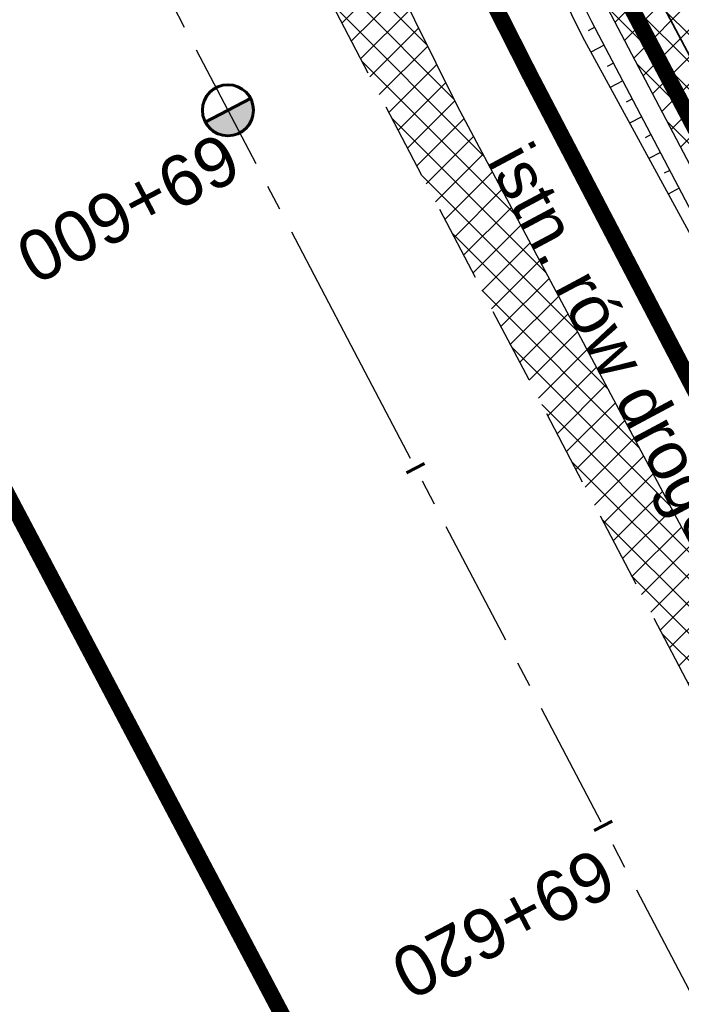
# Model space of a CAD drawing. Header units: metres. Extents: x 7529682 to 7533711, y 5721195 to 5727842.
# Tile 92 of 232: x 7531156 to 7531172, y 5725016 to 5725040. Entities that reach past the tile are written whole.
import ezdxf

# ---------------------------------------------------------------- set-up
doc = ezdxf.new("R2010")
doc.units = ezdxf.units.M
for name, pattern in [('817-dzialki-09-05-04$0$HIDDEN', [0.375, 0.25, -0.125]), ('ACAD_ISO05W100', [33, 24, -3, 0, -3, 0, -3]), ('CENTER', [50.800000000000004, 31.75, -6.35, 6.35, -6.35]), ('CENTER2', [28.575000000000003, 19.05, -3.175, 3.175, -3.175]), ('HIDDEN', [9.524999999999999, 6.35, -3.175])]:
    doc.linetypes.add(name, pattern=pattern)
for name, color, linetype in [('C-DROGI-SYTUACJA', 7, 'Continuous'), ('C-DROGI-SYTUACJA-ETYKIETY', 7, 'Continuous'), ('D-hatch-pobocza', 131, 'Continuous'), ('D-pobocza', 60, 'Continuous'), ('D-rowy', 160, 'Continuous'), ('D-skarpa', 2, 'Continuous'), ('D-skarpa-kreskowanie', 2, 'Continuous')]:
    doc.layers.add(name, color=color, linetype=linetype)
doc.layers.add('D-hatch-ciag-pieszo-rowerowy', color=7, linetype='Continuous', lineweight=13, true_color=0xff9f80)
doc.layers.add('D-LR-etap-III', color=7, linetype='817-dzialki-09-05-04$0$HIDDEN', lineweight=50, true_color=0x00008f)
for name, color, linetype, lineweight in [('D-krawędzie', 3, 'Continuous', 30), ('D-obrzeża', 2, 'Continuous', 30), ('D-opisy', 2, 'Continuous', 30), ('D-oś', 10, 'CENTER', 30), ('D-pas-drogowy', 7, 'ACAD_ISO05W100', 50)]:
    doc.layers.add(name, color=color, linetype=linetype, lineweight=lineweight)
doc.styles.get("Standard").update_dxf_attribs({"font": 'arial.ttf'})
pattern_1 = [(45, (0, 0), (-0.3367596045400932, 0.3367596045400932), []), (135, (0, 0), (-0.3367596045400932, -0.3367596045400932), [])]

# ---------------------------------------------------------------- blocks, each defined once
blk = doc.blocks.new('kilometraz')
at = {"linetype": 'ByBlock', "lineweight": -2}
blk.add_hatch(color=0, dxfattribs=at).paths.add_polyline_path([(0, -0.28125, 0.4142135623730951), (0.28125, 0, 0.4142135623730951), (0, 0.28125)])
at = {"color": 0, "linetype": 'ByBlock', "lineweight": -2}
blk.add_line((0, 0.28125), (0, -0.28125), dxfattribs=at)
blk.add_circle((0, 0), 0.28125, dxfattribs=at)
blk = doc.blocks.new('AeccTickLine')
at = {"color": 0, "linetype": 'ByBlock', "lineweight": -2}
blk.add_line((0, 1), (-3.673819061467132e-16, -1), dxfattribs=at)

msp = doc.modelspace()

# ---------------------------------------------------------------- hatches: boundary and pattern name
at = {"layer": 'D-hatch-ciag-pieszo-rowerowy'}
h = msp.add_hatch(dxfattribs=at)
h.set_pattern_fill('ANSI37', color=256, scale=0.15, style=0)
h.set_pattern_definition(pattern_1)
h.paths.add_polyline_path([(7531169.100428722, 5725048.502816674), (7531168.869388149, 5725049.591883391), (7531167.638483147, 5725049.370742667), (7531167.914945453, 5725048.067569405, 0.06878949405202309), (7531170.704411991, 5725040.339745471), (7531173.776119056, 5725034.493482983), (7531174.890413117, 5725035.063838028), (7531171.889509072, 5725040.775727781, -0.06878254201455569)])
h.paths.add_polyline_path([(7531170.288801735, 5725048.924442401), (7531170.100293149, 5725049.813024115), (7531168.869388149, 5725049.591883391), (7531169.100428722, 5725048.502816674, 0.0687825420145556), (7531171.889509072, 5725040.775727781), (7531174.890413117, 5725035.063838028), (7531176.001662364, 5725035.632634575), (7531173.078268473, 5725041.196618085, -0.06878949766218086)])
at = {"layer": 'D-hatch-pobocza'}
h = msp.add_hatch(dxfattribs=at)
h.set_pattern_fill('ANSI37', color=256, scale=0.15, style=0)
h.set_pattern_definition(pattern_1)
h.paths.add_polyline_path([(7531224.12, 5724929.62), (7531213.15, 5724949.98), (7531200.73, 5724973.91), (7531188.83, 5724996.41), (7531176.889999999, 5725019.33), (7531166.91, 5725038.07), (7531158.980160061, 5725054.059290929), (7531158.14196267, 5725051.386259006), (7531167.380094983, 5725033.766927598), (7531197.164745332, 5724976.987689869), (7531228.151004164, 5724918.034426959), (7531253.152837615, 5724870.491119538), (7531286.7961686, 5724806.653565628), (7531296.234606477, 5724788.675232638), (7531298.77605959, 5724787.517560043), (7531278.139999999, 5724826.49), (7531263.88, 5724853.83), (7531259.009999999, 5724862.85), (7531247.509999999, 5724884.88), (7531235.21, 5724908.21)])

# ---------------------------------------------------------------- linework, layer by layer
at = {"layer": 'C-DROGI-SYTUACJA', "color": 10, "linetype": 'CENTER2', "lineweight": 35, "ltscale": 0.2}
msp.add_lwpolyline([(7531154.313313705, 5725078.4002911, -0.06893621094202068), (7531156.868938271, 5725074.829562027), (7531166.993104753, 5725055.549823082, -0.06873154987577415), (7531168.47910387, 5725051.431584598), (7531169.100428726, 5725048.502816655, 0.0687825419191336), (7531171.889509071, 5725040.775727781), (7531203.620916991, 5724980.378493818), (7531234.800499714, 5724921.534907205), (7531259.930515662, 5724874.055069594), (7531293.333031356, 5724810.085976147), (7531313.159872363, 5724772.033203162), (7531341.528881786, 5724719.923105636, -0.009023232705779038), (7531346.533284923, 5724710.322073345), (7531363.734853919, 5724675.815312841), (7531380.064961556, 5724644.822693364), (7531398.584264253, 5724609.362510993), (7531424.896642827, 5724559.228182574), (7531446.141834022, 5724518.960513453), (7531474.815809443, 5724464.451899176), (7531498.201389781, 5724419.897359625)], format="xyb", dxfattribs=at)
at = {"layer": 'D-krawędzie', "linetype": 'HIDDEN', "ltscale": 0.3, "flags": 128}
msp.add_lwpolyline([(7530572.009999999, 5726166.06), (7530620.380949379, 5726072.761487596), (7530641.555222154, 5726032.007915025), (7530660.960861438, 5725995.070069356), (7530689.128213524, 5725941.540167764), (7530707.335918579, 5725907.031820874), (7530725.255781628, 5725873.092686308), (7530743.969545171, 5725837.653904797), (7530770.526708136, 5725787.119408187), (7530787.864146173, 5725754.266918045), (7530809.897571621, 5725712.541613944), (7530824.739035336, 5725684.389287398), (7530840.856259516, 5725653.693092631), (7530860.675070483, 5725616.154465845), (7530865.283000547, 5725607.394015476), (7530878.050274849, 5725583.079962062), (7530918.171722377, 5725507.178125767), (7530950.162943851, 5725446.305402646), (7530993.419108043, 5725364.264712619), (7531022.766433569, 5725308.719304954), (7531053.80955549, 5725249.872416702), (7531081.165622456, 5725197.874670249), (7531103.902359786, 5725154.540603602), (7531128.123220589, 5725108.448161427), (7531149.3, 5725068.249999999), (7531167.380094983, 5725033.766927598), (7531197.164745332, 5724976.987689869), (7531228.151004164, 5724918.034426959), (7531253.152837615, 5724870.491119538), (7531286.7961686, 5724806.653565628), (7531306.739858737, 5724768.664832), (7531335.094443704, 5724714.652299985), (7531357.3191504, 5724672.438740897), (7531373.644908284, 5724641.454376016), (7531392.161870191, 5724605.998675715), (7531418.480331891, 5724555.852756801), (7531439.726902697, 5724515.582472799), (7531468.399107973, 5724461.077223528), (7531491.782023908, 5724416.527754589), (7531531.990296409, 5724339.832565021), (7531557.226635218, 5724291.658956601), (7531569.851546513, 5724267.577443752), (7531591.375556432, 5724226.547822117), (7531610.003879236, 5724191.103071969), (7531616.882991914, 5724177.998849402), (7531629.984986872, 5724153.025496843), (7531641.006768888, 5724132.021778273), (7531664.906257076, 5724087.616922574), (7531677.64401952, 5724064.785715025), (7531683.112433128, 5724054.988140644), (7531686.752875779, 5724048.180044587), (7531695.447538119, 5724031.696667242), (7531703.748818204, 5724015.917210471), (7531709.214143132, 5724005.513965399), (7531719.388607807, 5723986.14687362), (7531726.295217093, 5723973.000144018), (7531732.740794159, 5723960.735633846), (7531735.13, 5723956.19)], dxfattribs=at)
at = {"layer": 'D-LR-etap-III', "ltscale": 10, "flags": 128}
msp.add_lwpolyline([(7531750.474471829, 5723895.103125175, 0.4, 0.4, 0), (7531750.505, 5723895.13, 0.4, 0.4, 0), (7531682.71, 5724022.92, 0.4, 0.4, 0), (7531619.177023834, 5724147.203692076, 0.4, 0.4, 0), (7531592.308960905, 5724198.48863389, 0.4, 0.4, 0), (7531553.263875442, 5724272.918564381, 0.4, 0.4, 0), (7531504.019999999, 5724366.79, 0.4, 0.4, 0), (7531482.09, 5724407.62, 0.4, 0.4, 0), (7531412.350402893, 5724541.182759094, 0.4, 0.4, 0), (7531388.463669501, 5724586.929768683, 0.4, 0.4, 0), (7531345.12, 5724669.94, 0.4, 0.4, 0), (7531127.66, 5725081.67, 0.4, 0.4, 0), (7531059.253139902, 5725211.040795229, 0.4, 0.4, 0), (7531008.007244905, 5725307.953830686, 0.4, 0.4, 0), (7530964.181635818, 5725390.835555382, 0.4, 0.4, 0), (7530914.557354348, 5725484.683561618, 0.4, 0.4, 0), (7530865.243241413, 5725577.493975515, 0.4, 0.4, 0), (7530840.085257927, 5725624.058651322, 0.4, 0.4, 0), (7530802.559525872, 5725694.924584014, 0.4, 0.4, 0), (7530755.54, 5725787.51, 0.4, 0.4, 0), (7530708.717810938, 5725876.303221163, 0.4, 0.4, 0), (7530695.12, 5725902.09, 0.4, 0.4, 0), (7530642.91397006, 5726001.07839487, 0.4, 0.4, 0), (7530634.934723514, 5726016.146615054, 0.4, 0.4, 0), (7530610.820000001, 5726061.929999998, 0.4, 0.4, 0), (7530610.820000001, 5726061.929999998, 0.4, 0.4, 0), (7530607.21, 5726063.51, 0.4, 0.4, 0), (7530597.42, 5726080.68, 0.4, 0.4, 0), (7530591.16, 5726088.44, 0.4, 0.4, 0), (7530581.28, 5726107.21, 0.4, 0.4, 0), (7530571.29, 5726130.56, 0.4, 0.4, 0), (7530549.554994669, 5726171.527317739, 0.4, 0.4, 0), (7530531.014309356, 5726206.473807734, 0.4, 0.4, 0), (7530516.461208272, 5726236.016618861, 0.4, 0.4, 0), (7530500.798929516, 5726266.141265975, 0.4, 0.4, 0), (7530491.349999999, 5726283.94, 0.4, 0.4, 0), (7530482.4, 5726303.41, 0.4, 0.4, 0), (7530482.4, 5726303.41, 0.4, 0.4, 0), (7530450.41, 5726357.28, 0.4, 0.4, 0), (7530397.759396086, 5726458.499907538, 0.4, 0.4, 0), (7530334.707815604, 5726583.664702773, 0.4, 0.4, 0), (7530303.939274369, 5726645.167943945, 0.4, 0.4, 0), (7530300.509779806, 5726651.777515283, 0.4, 0.4, 0), (7530289.213532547, 5726671.966724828, 0.4, 0.4, 0), (7530281.54, 5726685.57, 0.4, 0.4, 0), (7530261.37085633, 5726724.163374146, 0.4, 0.4, 0), (7530254.03, 5726738.21, 0.4, 0.4, 0), (7530197.219999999, 5726845.06, 0.4, 0.4, 0), (7530194.71, 5726849.15, 0.4, 0.4, 0), (7530195.92, 5726850.75, 0.4, 0.4, 0), (7530170.546669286, 5726892.961489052, 0.4, 0.4, 0), (7530143.174718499, 5726945.065838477, 0.4, 0.4, 0), (7530105.059999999, 5727018.32, 0.4, 0.4, 0), (7530100.059999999, 5727027.16, 0.4, 0.4, 0), (7530062.318670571, 5727099.625398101, 0.4, 0.4, 0), (7530015.378537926, 5727189.420463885, 0.4, 0.4, 0), (7529983.207960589, 5727250.206596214, 0.4, 0.4, 0), (7529953.284293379, 5727306.74720398, 0.4, 0.4, 0), (7529900.67053443, 5727406.15903814, 0.4, 0.4, 0), (7529890.630239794, 5727425.131178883, 0.4, 0.4, 0), (7529875.155383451, 5727454.426350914, 0.4, 0.4, 0), (7529857.560096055, 5727487.787346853, 0.4, 0.4, 0), (7529835.194401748, 5727530.19312405, 0.4, 0.4, 0), (7529811.740544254, 5727574.662079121, 0.4, 0.4, 0), (7529792.101859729, 5727611.922638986, 0.4, 0.4, 0), (7529768.066117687, 5727657.469613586, 0.4, 0.4, 0), (7529755.210566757, 5727682.131373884, 0.4, 0.4, 0), (7529753.309999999, 5727681.13, 0.4, 0.4, 0), (7529739.21, 5727707.77, 0.4, 0.4, 0), (7529735.394745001, 5727711.251990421, 0.4, 0.4, 0), (7529725.42, 5727730.2, 0.4, 0.4, 0), (7529723.55, 5727729.88, 0.4, 0.4, 0), (7529695.566668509, 5727782.932080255, 0.4, 0.4, 0), (7529717.67971874, 5727794.024357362, 0.4, 0.4, 0), (7529736.274870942, 5727758.647400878, 0.4, 0.4, 0), (7529736.274870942, 5727758.647400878, 0.4, 0.4, 0), (7529744.511003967, 5727750.406106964, 0.4, 0.4, 0), (7529744.511003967, 5727750.406106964, 0.4, 0.4, 0), (7529750.282568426, 5727738.549848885, 0.4, 0.4, 0), (7529777.108510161, 5727687.569424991, 0.4, 0.4, 0), (7529796.51537536, 5727651.329932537, 0.4, 0.4, 0), (7529814.937945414, 5727616.793170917, 0.4, 0.4, 0), (7529839.006722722, 5727572.303976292, 0.4, 0.4, 0), (7529860.617626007, 5727532.509108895, 0.4, 0.4, 0), (7529882.348967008, 5727491.504261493, 0.4, 0.4, 0), (7529904.865139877, 5727449.096370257, 0.4, 0.4, 0), (7529920.747384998, 5727418.884773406, 0.4, 0.4, 0), (7529946.676504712, 5727368.547487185, 0.4, 0.4, 0), (7529972.024701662, 5727320.573310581, 0.4, 0.4, 0), (7529987.740014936, 5727290.153392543, 0.4, 0.4, 0), (7529996.497385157, 5727273.661630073, 0.4, 0.4, 0), (7530017.541471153, 5727234.202689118, 0.4, 0.4, 0), (7530033.053657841, 5727204.864166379, 0.4, 0.4, 0), (7530051.622983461, 5727170.222745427, 0.4, 0.4, 0), (7530069.276612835, 5727137.015751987, 0.4, 0.4, 0), (7530089.385386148, 5727097.533639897, 0.4, 0.4, 0), (7530109.712512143, 5727060.746615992, 0.4, 0.4, 0), (7530136.769722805, 5727011.640131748, 0.4, 0.4, 0), (7530162.446686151, 5726962.743777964, 0.4, 0.4, 0), (7530187.674104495, 5726916.992101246, 0.4, 0.4, 0), (7530207.820739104, 5726879.335323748, 0.4, 0.4, 0), (7530230.625609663, 5726834.518686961, 0.4, 0.4, 0), (7530262.288093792, 5726776.61832811, 0.4, 0.4, 0), (7530277.509672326, 5726760.213143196, 0.4, 0.4, 0), (7530286.036865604, 5726744.106684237, 0.4, 0.4, 0), (7530288.097472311, 5726735.884066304, 0.4, 0.4, 0), (7530290.393870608, 5726725.046963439, 0.4, 0.4, 0), (7530296.17664807, 5726713.582980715, 0.4, 0.4, 0), (7530302.726195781, 5726701.18226779, 0.4, 0.4, 0), (7530325.685047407, 5726657.466383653, 0.4, 0.4, 0), (7530343.243978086, 5726623.648592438, 0.4, 0.4, 0), (7530360.229820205, 5726591.746871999, 0.4, 0.4, 0), (7530383.20855044, 5726548.059469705, 0.4, 0.4, 0), (7530406.017875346, 5726503.605514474, 0.4, 0.4, 0), (7530427.464919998, 5726462.620289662, 0.4, 0.4, 0), (7530447.9278544, 5726424.388014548, 0.4, 0.4, 0), (7530471.126878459, 5726379.920667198, 0.4, 0.4, 0), (7530490.501003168, 5726343.033350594, 0.4, 0.4, 0), (7530509.499458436, 5726306.733076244, 0.4, 0.4, 0), (7530529.890269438, 5726267.244072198, 0.4, 0.4, 0), (7530543.852446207, 5726238.990319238, 0.4, 0.4, 0), (7530554.808897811, 5726218.943990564, 0.4, 0.4, 0), (7530559.027108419, 5726212.223286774, 0.4, 0.4, 0), (7530563.060988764, 5726206.409670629, 0.4, 0.4, 0), (7530566.93354971, 5726200.463543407, 0.4, 0.4, 0), (7530569.771022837, 5726194.901501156, 0.4, 0.4, 0), (7530571.47319415, 5726191.282350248, 0.4, 0.4, 0), (7530572.839142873, 5726188.024533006, 0.4, 0.4, 0), (7530575.295071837, 5726182.034664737, 0.4, 0.4, 0), (7530579.736851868, 5726173.306070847, 0.4, 0.4, 0), (7530583.3, 5726167.41, 0.4, 0.4, 0), (7530593.4, 5726163.33, 0.4, 0.4, 0), (7530598.618375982, 5726155.264489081, 0.4, 0.4, 0), (7530608.258304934, 5726140.497132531, 0.4, 0.4, 0), (7530603.269999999, 5726136.83, 0.4, 0.4, 0), (7530606.53, 5726131.84, 0.4, 0.4, 0), (7530604.239057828, 5726124.21679044, 0.4, 0.4, 0), (7530605.847136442, 5726121.630127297, 0.4, 0.4, 0), (7530608.971611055, 5726116.164124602, 0.4, 0.4, 0), (7530618.114293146, 5726097.791111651, 0.4, 0.4, 0), (7530651.213125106, 5726034.959524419, 0.4, 0.4, 0), (7530670.243741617, 5725998.61095082, 0.4, 0.4, 0), (7530698.075474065, 5725945.952624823, 0.4, 0.4, 0), (7530716.505955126, 5725911.3051464, 0.4, 0.4, 0), (7530735.223454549, 5725875.667401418, 0.4, 0.4, 0), (7530752.504235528, 5725842.154920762, 0.4, 0.4, 0), (7530778.310652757, 5725793.501254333, 0.4, 0.4, 0), (7530797.499961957, 5725756.381811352, 0.4, 0.4, 0), (7530812.518974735, 5725728.28874362, 0.4, 0.4, 0), (7530820.039295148, 5725713.160404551, 0.4, 0.4, 0), (7530822.422446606, 5725710.193574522, 0.4, 0.4, 0), (7530833.154893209, 5725688.800634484, 0.4, 0.4, 0), (7530849.629354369, 5725656.158601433, 0.4, 0.4, 0), (7530867.98290276, 5725621.963939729, 0.4, 0.4, 0), (7530872.629809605, 5725612.88760475, 0.4, 0.4, 0), (7530880.354488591, 5725597.594500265, 0.4, 0.4, 0), (7530883.839446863, 5725593.389159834, 0.4, 0.4, 0), (7530891.782113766, 5725587.763349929, 0.4, 0.4, 0), (7530895.038670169, 5725584.280746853, 0.4, 0.4, 0), (7530897.033644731, 5725580.941110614, 0.4, 0.4, 0), (7530900.951646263, 5725579.945856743, 0.4, 0.4, 0), (7530904.80970798, 5725571.977328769, 0.4, 0.4, 0), (7530903.682362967, 5725568.566434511, 0.4, 0.4, 0), (7530908.900614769, 5725558.844845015, 0.4, 0.4, 0), (7530910.252030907, 5725545.671606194, 0.4, 0.4, 0), (7530912.872986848, 5725538.645543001, 0.4, 0.4, 0), (7530945.278171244, 5725478.464284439, 0.4, 0.4, 0), (7530959.692318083, 5725450.24628822, 0.4, 0.4, 0), (7531002.82670893, 5725368.192370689, 0.4, 0.4, 0), (7531044.703532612, 5725290.314293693, 0.4, 0.4, 0), (7531064.098839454, 5725253.212562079, 0.4, 0.4, 0), (7531083.010253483, 5725216.677517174, 0.4, 0.4, 0), (7531113.013137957, 5725158.465613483, 0.4, 0.4, 0), (7531137.364304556, 5725113.07076138, 0.4, 0.4, 0), (7531150.830830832, 5725086.711759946, 0.4, 0.4, 0), (7531159.745663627, 5725076.640848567, 0.4, 0.4, 0), (7531166.309999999, 5725074.58, 0.4, 0.4, 0), (7531172.29, 5725062.58, 0.4, 0.4, 0), (7531170.589828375, 5725055.605912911, 0.4, 0.4, 0), (7531173.732823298, 5725044.080706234, 0.4, 0.4, 0), (7531215.342008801, 5724964.859648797, 0.4, 0.4, 0), (7531238.054496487, 5724921.684649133, 0.4, 0.4, 0), (7531262.389821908, 5724875.282876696, 0.4, 0.4, 0), (7531295.587160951, 5724811.265731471, 0.4, 0.4, 0), (7531348.487908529, 5724712.362812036, 0.4, 0.4, 0), (7531363.740817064, 5724682.68394264, 0.4, 0.4, 0), (7531366.986905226, 5724675.865317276, 0.4, 0.4, 0), (7531382.541261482, 5724646.110625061, 0.4, 0.4, 0), (7531401.299165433, 5724610.874551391, 0.4, 0.4, 0), (7531428.964837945, 5724558.862274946, 0.4, 0.4, 0), (7531449.111202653, 5724520.397801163, 0.4, 0.4, 0), (7531477.292992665, 5724465.831467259, 0.4, 0.4, 0), (7531500.996290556, 5724421.112506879, 0.4, 0.4, 0), (7531512.121834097, 5724400.549045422, 0.4, 0.4, 0), (7531513.78163794, 5724396.757451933, 0.4, 0.4, 0), (7531526.32, 5724379.39, 0.4, 0.4, 0), (7531566.783642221, 5724302.73628205, 0.4, 0.4, 0), (7531578.579156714, 5724282.774819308, 0.4, 0.4, 0), (7531584.232619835, 5724273.111246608, 0.4, 0.4, 0), (7531590.109283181, 5724263.508189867, 0.4, 0.4, 0), (7531593.027899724, 5724258.771479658, 0.4, 0.4, 0), (7531595.711841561, 5724254.226824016, 0.4, 0.4, 0), (7531601.659976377, 5724243.898197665, 0.4, 0.4, 0), (7531606.097733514, 5724235.986407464, 0.4, 0.4, 0), (7531609.382207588, 5724230.799061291, 0.4, 0.4, 0), (7531611.580260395, 5724227.671180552, 0.4, 0.4, 0), (7531612.707802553, 5724225.86410867, 0.4, 0.4, 0), (7531618.665224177, 5724214.480919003, 0.4, 0.4, 0), (7531619.885522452, 5724212.333950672, 0.4, 0.4, 0), (7531620.931818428, 5724210.787064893, 0.4, 0.4, 0), (7531623.518605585, 5724207.111542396, 0.4, 0.4, 0), (7531626.143926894, 5724203.61306897, 0.4, 0.4, 0), (7531632.022984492, 5724196.485954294, 0.4, 0.4, 0), (7531653.949089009, 5724152.617641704, 0.4, 0.4, 0), (7531656.750690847, 5724143.103797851, 0.4, 0.4, 0), (7531659.61440691, 5724133.254504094, 0.4, 0.4, 0), (7531661.627147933, 5724128.646047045, 0.4, 0.4, 0.01093811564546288), (7531674.314987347, 5724101.43546424, 0.4, 0.4, 0), (7531685.137626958, 5724081.408252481, 0.4, 0.4, 0), (7531692.159945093, 5724066.277333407, 0.4, 0.4, 0), (7531699.662164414, 5724051.388120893, 0.4, 0.4, 0), (7531704.480624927, 5724040.808561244, 0.4, 0.4, 0), (7531704.480624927, 5724040.808561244, 0.4, 0.4, 0), (7531704.401251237, 5724037.368913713, 0.4, 0.4, 0), (7531720.383609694, 5724003.441317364, 0.4, 0.4, 0), (7531728.79890528, 5723986.206298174, 0.4, 0.4, 0), (7531733.237926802, 5723977.192631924, 0.4, 0.4, 0), (7531736.750027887, 5723969.505210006, 0.4, 0.4, 0), (7531737.336143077, 5723968.518916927, 0.4, 0.4, 0), (7531738.285051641, 5723967.699360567, 0.4, 0.4, 0), (7531742.180915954, 5723962.346428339, 0.4, 0.4, 0), (7531744.286141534, 5723958.615526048, 0.4, 0.4, 0), (7531755.393260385, 5723944.192617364, 0.4, 0.4, 0), (7531758.69, 5723936.76, 0.4, 0.4, 0), (7531780.08, 5723929.25, 0.4, 0.4, 0), (7531792.611989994, 5723906.337708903, 0.4, 0.4, 0), (7531792.611989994, 5723906.337708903, 0.4, 0.4, 0), (7531756.962094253, 5723883.055323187, 0.4, 0.4, 0), (7531750.46, 5723895.130000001, 0.4, 0.4, 0), (7531750.46, 5723895.130000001, 0, 0, 0)], format="xyseb", dxfattribs=at)
at = {"layer": 'D-obrzeża'}
msp.add_lwpolyline([(7531162.547399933, 5725061.317843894), (7531165.881540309, 5725054.958839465, -0.06857369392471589), (7531167.270284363, 5725051.106338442), (7531167.914945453, 5725048.067569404, 0.06878949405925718), (7531170.704411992, 5725040.339745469), (7531202.515371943, 5724979.795162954), (7531233.695975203, 5724920.949650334), (7531258.824090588, 5724873.473403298), (7531292.224994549, 5724809.507396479), (7531312.052212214, 5724771.453899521), (7531340.423454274, 5724719.339022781, -0.009020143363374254), (7531345.426151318, 5724709.741280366), (7531362.628782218, 5724675.232985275), (7531378.958019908, 5724644.242016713), (7531397.476854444, 5724608.78273076), (7531423.790449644, 5724558.646084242), (7531445.035916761, 5724518.377892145), (7531473.709538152, 5724463.869950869), (7531497.094585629, 5724419.316425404), (7531505.905040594, 5724402.510940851, -0.03317121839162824), (7531508.586352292, 5724396.450655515), (7531511.248060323, 5724389.164100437)], format="xyb", dxfattribs=at)
at = {"layer": 'D-oś', "ltscale": 0.1}
msp.add_lwpolyline([(7531488.682972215, 5724414.901138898), (7531465.30154836, 5724459.447768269), (7531436.630334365, 5724513.951133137), (7531415.382990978, 5724554.222881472), (7531389.061122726, 5724604.375291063), (7531370.54547166, 5724639.828481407), (7531354.22214964, 5724670.808223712), (7531331.99647235, 5724713.023626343), (7531303.640952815, 5724767.037938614), (7531283.698553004, 5724805.024214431), (7531250.055061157, 5724868.862076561), (7531225.052886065, 5724916.406033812), (7531194.065303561, 5724975.361817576), (7531164.280332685, 5725032.141666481), (7531146.201824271, 5725066.621712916), (7531125.025790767, 5725106.818458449), (7531100.803065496, 5725152.914450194), (7531078.067230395, 5725196.24679728), (7531050.712974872, 5725248.241100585), (7531019.671816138, 5725307.084268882), (7530990.323090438, 5725362.632329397), (7530947.065833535, 5725444.675091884), (7530915.075467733, 5725505.546186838), (7530874.953735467, 5725581.448561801)], dxfattribs=at)
at = {"layer": 'D-pas-drogowy', "ltscale": 0.2, "flags": 128}
msp.add_lwpolyline([(7531633.018560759, 5724182.834272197, 0.4, 0.4, 0), (7531617.558899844, 5724211.608162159, 0.4, 0.4, 0), (7531566.783642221, 5724302.73628205, 0.4, 0.4, 0), (7531538.419082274, 5724356.469679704, 0.4, 0.4, 0), (7531526.32, 5724379.39, 0.4, 0.4, 0), (7531516.102085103, 5724393.607319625, 0.4, 0.4, 0.001485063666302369), (7531513.78037409, 5724396.837773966, 0.4, 0.4, 0), (7531501.87, 5724413.41, 0.4, 0.4, 0), (7531474.926107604, 5724464.507896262, 0.4, 0.4, 0), (7531446.200436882, 5724518.992313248, 0.4, 0.4, 0), (7531424.962185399, 5724559.262257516, 0.4, 0.4, 0), (7531398.444460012, 5724609.565801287, 0.4, 0.4, 0), (7531379.647455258, 5724645.216004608, 0.4, 0.4, 0), (7531365.23, 5724672.56, 0.4, 0.4, 0), (7531341.305752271, 5724717.915356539, 0.4, 0.4, 0), (7531312.899996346, 5724771.788898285, 0.4, 0.4, 0), (7531292.590923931, 5724810.306502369, 0.4, 0.4, 0), (7531259.391619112, 5724873.271351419, 0.4, 0.4, 0), (7531233.740401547, 5724921.922582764, 0.4, 0.4, 0), (7531203.072738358, 5724980.092044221, 0.4, 0.4, 0), (7531173.471398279, 5725036.225177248, 0.4, 0.4, 0), (7531168.269999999, 5725046.09, 0.4, 0.4, 0), (7531172.29, 5725062.58, 0.4, 0.4, 0), (7531166.309999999, 5725074.58, 0.4, 0.4, 0), (7531150.32, 5725079.6, 0.4, 0.4, 0), (7531141.5, 5725096.43, 0.4, 0.4, 0), (7531109.311735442, 5725157.814415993, 0.4, 0.4, 0), (7531086.641300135, 5725201.047918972, 0.4, 0.4, 0), (7531059.198258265, 5725253.383662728, 0.4, 0.4, 0), (7531028.206828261, 5725312.48946212, 0.4, 0.4, 0), (7530999.104694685, 5725367.990143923, 0.4, 0.4, 0), (7530956.247527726, 5725449.724815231, 0.4, 0.4, 0), (7530924.397774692, 5725510.463768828, 0.4, 0.4, 0), (7530897.509999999, 5725561.74, 0.4, 0.4, 0), (7530894.46, 5725566.14, 0.4, 0.4, 0), (7530892.16, 5725570.49, 0.4, 0.4, 0), (7530869.362688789, 5725613.307018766, 0.4, 0.4, 0), (7530861.693971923, 5725627.704613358, 0.4, 0.4, 0), (7530852.74, 5725644.52, 0.4, 0.4, 0), (7530831.509999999, 5725684.2, 0.4, 0.4, 0), (7530811.13, 5725722.52, 0.4, 0.4, 0), (7530792.3476413, 5725757.940652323, 0.4, 0.4, 0), (7530768.03, 5725803.8, 0.4, 0.4, 0), (7530748.768542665, 5725840.178507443, 0.4, 0.4, 0), (7530727.7, 5725879.97, 0.4, 0.4, 0), (7530712.0981582, 5725909.54523909, 0.4, 0.4, 0), (7530693.644105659, 5725944.645156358, 0.4, 0.4, 0), (7530665.702224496, 5725997.538976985, 0.4, 0.4, 0), (7530641.759999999, 5726042.88, 0.4, 0.4, 0), (7530616.5, 5726091.48, 0.4, 0.4, 0), (7530604.628439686, 5726114.319880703, 0.4, 0.4, -0.007762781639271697), (7530602.5, 5726118.43, 0.4, 0.4, 0), (7530603.992037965, 5726123.394821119, 0.4, 0.4, 0), (7530606.53, 5726131.84, 0.4, 0.4, 0), (7530603.269999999, 5726136.83, 0.4, 0.4, 0), (7530593.775620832, 5726151.368713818, 0.4, 0.4, 0), (7530590.202637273, 5726156.84001263, 0.4, 0.4, 0), (7530583.3, 5726167.41, 0.4, 0.4, 0), (7530580.578343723, 5726170.427567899, 0.4, 0.4, 0), (7530575.849999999, 5726175.67, 0.4, 0.4, 0), (7530569.009999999, 5726186.66, 0.4, 0.4, 0), (7530562.555322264, 5726199.189409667, 0.4, 0.4, 0), (7530555.67, 5726211.39, 0.4, 0.4, 0), (7530548.29, 5726224.23, 0.4, 0.4, 0), (7530540.58, 5726237.71, 0.4, 0.4, 0), (7530532.679999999, 5726252.65, 0.4, 0.4, 0), (7530524.059999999, 5726269.35, 0.4, 0.4, 0), (7530502.82, 5726309.91, 0.4, 0.4, 0), (7530488.83, 5726336.63, 0.4, 0.4, 0), (7530466.03, 5726380.16, 0.4, 0.4, 0), (7530438.469999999, 5726432.77, 0.4, 0.4, 0), (7530424.53, 5726459.09, 0.4, 0.4, 0), (7530401.63, 5726502.97, 0.4, 0.4, 0), (7530383.38, 5726538.06, 0.4, 0.4, 0), (7530353.969999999, 5726593.52, 0.4, 0.4, 0), (7530338.469999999, 5726622.74, 0.4, 0.4, 0), (7530322.009999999, 5726653.88, 0.4, 0.4, 0), (7530297.54, 5726700.33, 0.4, 0.4, 0), (7530287.38, 5726719.6, 0.4, 0.4, 0), (7530285.94993921, 5726722.315508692, 0.4, 0.4, 0), (7530280.259999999, 5726733.12, 0.4, 0.4, 0), (7530266.73, 5726758.74, 0.4, 0.4, 0), (7530260.42, 5726770.47, 0.4, 0.4, 0), (7530253.25, 5726783.82, 0.4, 0.4, 0), (7530244.95, 5726799.33, 0.4, 0.4, 0), (7530239.389999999, 5726808.49, 0.4, 0.4, 0), (7530238.29, 5726807.9, 0.4, 0.4, 0), (7530218.11, 5726850.67, 0.4, 0.4, 0), (7530175.906646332, 5726928.168028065, 0.4, 0.4, 0), (7530096.679999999, 5727076.15, 0.4, 0.4, 0), (7530094.679999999, 5727079.89, 0.4, 0.4, 0), (7530064.59693469, 5727135.522637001, 0.4, 0.4, 0), (7530046.730970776, 5727168.8921561, 0.4, 0.4, 0), (7530025.803045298, 5727208.461374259, 0.4, 0.4, 0), (7530012.846501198, 5727232.979315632, 0.4, 0.4, 0), (7529994.15, 5727268.45, 0.4, 0.4, 0), (7529981.670868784, 5727291.93018666, 0.4, 0.4, 0), (7529949.889999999, 5727351.73, 0.4, 0.4, 0), (7529924.75, 5727399.03, 0.4, 0.4, 0), (7529915.515824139, 5727417.099754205, 0.4, 0.4, 0), (7529885.83, 5727475.19, 0.4, 0.4, 0), (7529862.559999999, 5727519.97, 0.4, 0.4, 0), (7529852.984923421, 5727538.191086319, 0.4, 0.4, 0), (7529836.513084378, 5727569.51130111, 0.4, 0.4, 0), (7529815.36890814, 5727609.140983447, 0.4, 0.4, 0), (7529792.795203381, 5727651.247499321, 0.4, 0.4, 0), (7529774.199114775, 5727685.858348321, 0.4, 0.4, 0), (7529746.966026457, 5727736.059440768, 0.4, 0.4, 0), (7529733.92, 5727757.62, 0.4, 0.4, 0), (7529708.607472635, 5727806.388536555, 0.4, 0.4, 0), (7529688.491967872, 5727796.344621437, 0.4, 0.4, 0), (7529723.55, 5727729.88, 0.4, 0.4, 0), (7529725.42, 5727730.2, 0.4, 0.4, 0), (7529735.38, 5727711.28, 0.4, 0.4, 0), (7529739.21, 5727707.77, 0.4, 0.4, 0), (7529753.309999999, 5727681.13, 0.4, 0.4, 0), (7529755.178396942, 5727682.114424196, 0.4, 0.4, 0), (7529792.101859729, 5727611.922638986, 0.4, 0.4, 0), (7529811.740544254, 5727574.662079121, 0.4, 0.4, 0), (7529835.194401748, 5727530.19312405, 0.4, 0.4, 0), (7529857.560096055, 5727487.787346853, 0.4, 0.4, 0), (7529875.155383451, 5727454.426350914, 0.4, 0.4, 0), (7529890.630239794, 5727425.131178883, 0.4, 0.4, 0), (7529900.67053443, 5727406.15903814, 0.4, 0.4, 0), (7529953.284293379, 5727306.74720398, 0.4, 0.4, 0), (7529983.207960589, 5727250.206596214, 0.4, 0.4, 0), (7530015.378537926, 5727189.420463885, 0.4, 0.4, 0), (7530062.318670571, 5727099.625398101, 0.4, 0.4, 0), (7530100.059999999, 5727027.16, 0.4, 0.4, 0), (7530105.059999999, 5727018.32, 0.4, 0.4, 0), (7530143.174718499, 5726945.065838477, 0.4, 0.4, 0), (7530170.546669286, 5726892.961489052, 0.4, 0.4, 0), (7530195.92, 5726850.75, 0.4, 0.4, 0), (7530194.71, 5726849.15, 0.4, 0.4, 0), (7530197.219999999, 5726845.06, 0.4, 0.4, 0), (7530254.03, 5726738.21, 0.4, 0.4, 0), (7530261.37085633, 5726724.163374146, 0.4, 0.4, 0), (7530281.54, 5726685.57, 0.4, 0.4, 0), (7530289.213532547, 5726671.966724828, 0.4, 0.4, 0), (7530300.509779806, 5726651.777515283, 0.4, 0.4, 0), (7530303.939274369, 5726645.167943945, 0.4, 0.4, 0), (7530334.707815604, 5726583.664702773, 0.4, 0.4, 0), (7530397.759396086, 5726458.499907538, 0.4, 0.4, 0), (7530450.41, 5726357.28, 0.4, 0.4, 0), (7530482.4, 5726303.41, 0.4, 0.4, 0), (7530483.687990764, 5726301.003383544, 0.4, 0.4, 0), (7530491.349999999, 5726283.94, 0.4, 0.4, 0), (7530512.67, 5726243.78, 0.4, 0.4, 0), (7530529.429999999, 5726209.46, 0.4, 0.4, 0), (7530571.29, 5726130.56, 0.4, 0.4, 0), (7530581.28, 5726107.21, 0.4, 0.4, 0), (7530591.16, 5726088.44, 0.4, 0.4, 0), (7530597.42, 5726080.68, 0.4, 0.4, 0), (7530607.21, 5726063.51, 0.4, 0.4, 0), (7530610.820000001, 5726061.929999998, 0.4, 0.4, 0), (7530634.934723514, 5726016.146615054, 0.4, 0.4, 0), (7530642.91397006, 5726001.07839487, 0.4, 0.4, 0), (7530695.12, 5725902.09, 0.4, 0.4, 0), (7530708.717810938, 5725876.303221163, 0.4, 0.4, 0), (7530755.54, 5725787.51, 0.4, 0.4, 0), (7530802.559525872, 5725694.924584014, 0.4, 0.4, 0), (7530840.085257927, 5725624.058651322, 0.4, 0.4, 0), (7530865.243241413, 5725577.493975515, 0.4, 0.4, 0), (7530914.557354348, 5725484.683561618, 0.4, 0.4, 0), (7530964.181635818, 5725390.835555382, 0.4, 0.4, 0), (7531008.007244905, 5725307.953830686, 0.4, 0.4, 0), (7531059.253139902, 5725211.040795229, 0.4, 0.4, 0), (7531127.66, 5725081.67, 0.4, 0.4, 0), (7531345.12, 5724669.94, 0.4, 0.4, 0), (7531388.463669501, 5724586.929768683, 0.4, 0.4, 0), (7531412.350402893, 5724541.182759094, 0.4, 0.4, 0), (7531482.09, 5724407.62, 0.4, 0.4, 0), (7531504.019999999, 5724366.79, 0.4, 0.4, 0), (7531519.374444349, 5724337.520497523, 0.4, 0.4, 0), (7531563.748815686, 5724252.931583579, 0.4, 0.4, 0), (7531602.175111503, 5724179.681224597, 0.4, 0.4, 0), (7531619.177023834, 5724147.203692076, 0.4, 0.4, 0), (7531625.038493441, 5724135.63500206, 0.4, 0.4, 0), (7531656.796442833, 5724073.31633882, 0.4, 0.4, 0), (7531675.12, 5724037.36, 0.4, 0.4, 0), (7531682.71, 5724022.92, 0.4, 0.4, 0), (7531705.565196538, 5723979.810545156, 0.4, 0.4, 0), (7531736.605941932, 5723921.261514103, 0.4, 0.4, 0), (7531750.46, 5723895.130000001, 0.4, 0.4, 0), (7531740.769999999, 5723886.56, 0.4, 0.4, 0), (7531732.86, 5723885, 0.4, 0.4, 0), (7531722.179999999, 5723887.77, 0.4, 0.4, 0), (7531729.87, 5723862.17, 0.4, 0.4, 0), (7531742.92, 5723861.93, 0.4, 0.4, 0), (7531763.71, 5723859.52, 0.4, 0.4, 0), (7531768.42, 5723854.12, 0.4, 0.4, 0), (7531787.42, 5723817.97, 0.4, 0.4, 0), (7531795.57, 5723809.82, 0.4, 0.4, 0), (7531816.346897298, 5723819.850397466, 0.4, 0.4, 0), (7531816.346897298, 5723819.850397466, 0.4, 0.4, 0), (7531805.059999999, 5723843.23, 0.4, 0.4, 0), (7531803.61, 5723886.23, 0.4, 0.4, 0), (7531803.61, 5723886.23, 0.4, 0.4, 0), (7531780.08, 5723929.25, 0.4, 0.4, 0), (7531758.69, 5723936.76, 0.4, 0.4, 0), (7531749.3590272, 5723946.412126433, 0.4, 0.4, 0), (7531742.71, 5723953.29, 0.4, 0.4, 0), (7531735.177368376, 5723967.877529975, 0.4, 0.4, 0), (7531722.37, 5723992.68, 0.4, 0.4, 0), (7531705.041669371, 5724030.885563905, 0.4, 0.4, 0), (7531699.469999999, 5724043.17, 0.4, 0.4, 0), (7531692.69, 5724058.11, 0.4, 0.4, 0), (7531679.672010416, 5724084.016803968, 0.4, 0.4, 0), (7531674.55, 5724094.21, 0.4, 0.4, 0), (7531666.633166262, 5724114.002855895, 0.4, 0.4, 0), (7531649, 5724153.82, 0.4, 0.4, 0), (7531641.49, 5724149.34, 0.4, 0.4, 0), (7531626.04, 5724179.34, 0.4, 0.4, 0), (7531633.03, 5724182.84, 0, 0, 0)], format="xyseb", dxfattribs=at)
at = {"layer": 'D-pobocza'}
msp.add_lwpolyline([(7531162.211571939, 5725060.88159827), (7531165.406723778, 5725054.787678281, -0.06857369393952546), (7531166.795467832, 5725050.935177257), (7531167.440174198, 5725047.896194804, 0.06878949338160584), (7531170.229640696, 5725040.168370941), (7531202.073153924, 5724979.561830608), (7531233.254165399, 5724920.715547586), (7531258.381520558, 5724873.24073678), (7531291.781779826, 5724809.275964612), (7531303.155836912, 5724787.446242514)], format="xyb", dxfattribs=at)
msp.add_lwpolyline([(7531298.77605959, 5724787.517560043), (7531278.139999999, 5724826.49), (7531263.88, 5724853.83), (7531259.009999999, 5724862.85), (7531247.509999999, 5724884.88), (7531235.21, 5724908.21), (7531224.12, 5724929.62), (7531213.15, 5724949.98), (7531200.73, 5724973.91), (7531188.83, 5724996.41), (7531176.889999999, 5725019.33), (7531166.91, 5725038.07), (7531158.980160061, 5725054.059290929), (7531158.14196267, 5725051.386259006)], dxfattribs=at)
at = {"layer": 'D-rowy', "linetype": 'HIDDEN', "ltscale": 0.1, "const_width": 0.4, "flags": 128}
msp.add_lwpolyline([(7531506.121399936, 5724397.133351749), (7531489.190578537, 5724429.34060068), (7531483.400111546, 5724440.512095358), (7531478.412312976, 5724450.146766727), (7531462.901323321, 5724479.304166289), (7531434.632959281, 5724532.161646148), (7531396.749002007, 5724604.644561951), (7531378.596106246, 5724640.173238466), (7531368.21, 5724659.05), (7531363.9, 5724666.92), (7531355.876537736, 5724682.661796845), (7531338.032693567, 5724716.834919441), (7531309.901853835, 5724770.33291588), (7531304.158114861, 5724781.147276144), (7531299.737467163, 5724789.052054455), (7531294.930113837, 5724798.468047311), (7531279.862466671, 5724827.641362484), (7531247.714582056, 5724888.416734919), (7531220.373424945, 5724940.87265548), (7531195.513546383, 5724987.526839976), (7531168.705641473, 5725038.836315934), (7531161.295913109, 5725053.454680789), (7531161.295913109, 5725053.454680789)], dxfattribs=at)
at = {"layer": 'D-skarpa', "linetype": 'Continuous'}
msp.add_lwpolyline([(7531162.089605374, 5725060.712850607), (7531164.160946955, 5725056.921315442), (7531165.197277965, 5725054.606799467), (7531165.213626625, 5725054.570050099), (7531165.359110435, 5725054.230102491), (7531165.967242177, 5725052.600512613), (7531166.138057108, 5725052.044734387), (7531166.404616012, 5725050.991491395), (7531167.047145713, 5725048.067221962), (7531167.314753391, 5725046.939762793, 0.03062621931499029), (7531169.46146179, 5725040.899786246), (7531170.004353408, 5725039.785307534), (7531170.889356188, 5725038.169253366), (7531178.071634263, 5725024.998492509), (7531180.445899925, 5725020.597822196), (7531182.774702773, 5725016.173266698), (7531187.409132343, 5725007.311979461)], format="xyb", dxfattribs=at)
at = {"layer": 'D-skarpa-kreskowanie', "linetype": 'Continuous'}
for p, q in [((7531170.310326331, 5725040.021644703, 108.1222677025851), (7531170.142506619, 5725039.933926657, 107.996015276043)), ((7531170.541725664, 5725039.578425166, 108.1232018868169), (7531170.212400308, 5725039.405404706, 107.8751829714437)), ((7531170.774273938, 5725039.135795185, 108.1241430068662), (7531170.613435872, 5725039.051294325, 108.0030139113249)), ((7531171.006822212, 5725038.693165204, 108.1250841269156), (7531170.692795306, 5725038.52818222, 107.8885866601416)), ((7531171.239370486, 5725038.250535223, 108.1260252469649), (7531171.086110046, 5725038.170015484, 108.0106029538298)), ((7531171.471918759, 5725037.807905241, 108.1269663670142), (7531171.172258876, 5725037.650470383, 107.9012888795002)), ((7531171.704467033, 5725037.36527526, 108.1279074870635), (7531171.558067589, 5725037.28836014, 108.0176522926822)), ((7531171.937015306, 5725036.922645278, 108.1288486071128), (7531171.651077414, 5725036.772419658, 107.9135053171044)), ((7531172.16956358, 5725036.480015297, 108.1297897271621), (7531172.030025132, 5725036.406704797, 108.0247016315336)), ((7531172.402111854, 5725036.037385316, 108.1307308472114), (7531172.129895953, 5725035.894368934, 107.9257217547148))]:
    msp.add_line(p, q, dxfattribs=at)

# ---------------------------------------------------------------- block references
at = {"layer": 'C-DROGI-SYTUACJA-ETYKIETY', "color": 10, "linetype": 'Continuous', "lineweight": 60, "xscale": 2.249999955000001, "yscale": 2.249999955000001, "zscale": 2.249999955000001, "rotation": 297.6688308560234}
msp.add_blockref('kilometraz', (7531161.225705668, 5725037.967571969), dxfattribs=at)
at = {"layer": 'C-DROGI-SYTUACJA-ETYKIETY', "color": 2, "linetype": 'Continuous', "lineweight": 60, "xscale": 0.25, "yscale": 0.25, "zscale": 0.25, "rotation": 297.6801283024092}
for p in [(7531165.869906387, 5725029.111421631), (7531170.515255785, 5725020.25587371)]:
    msp.add_blockref('AeccTickLine', p, dxfattribs=at)

# ---------------------------------------------------------------- texts
at = {"layer": 'C-DROGI-SYTUACJA-ETYKIETY', "color": 2}
for s, rotation, p in [('69+600', 207.6688308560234, (7531161.067723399, 5725037.461319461)), ('69+620', 207.6801283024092, (7531170.35737334, 5725019.74959006))]:
    msp.add_text(s, height=1.25, rotation=rotation, dxfattribs=at).set_placement(p)
at = {"layer": 'D-opisy'}
msp.add_text('istn. rów drogowy', height=1.2, rotation=298.1036514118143, dxfattribs=at).set_placement((7531167.620434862, 5725036.716628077))

doc.saveas('drawing.dxf')
